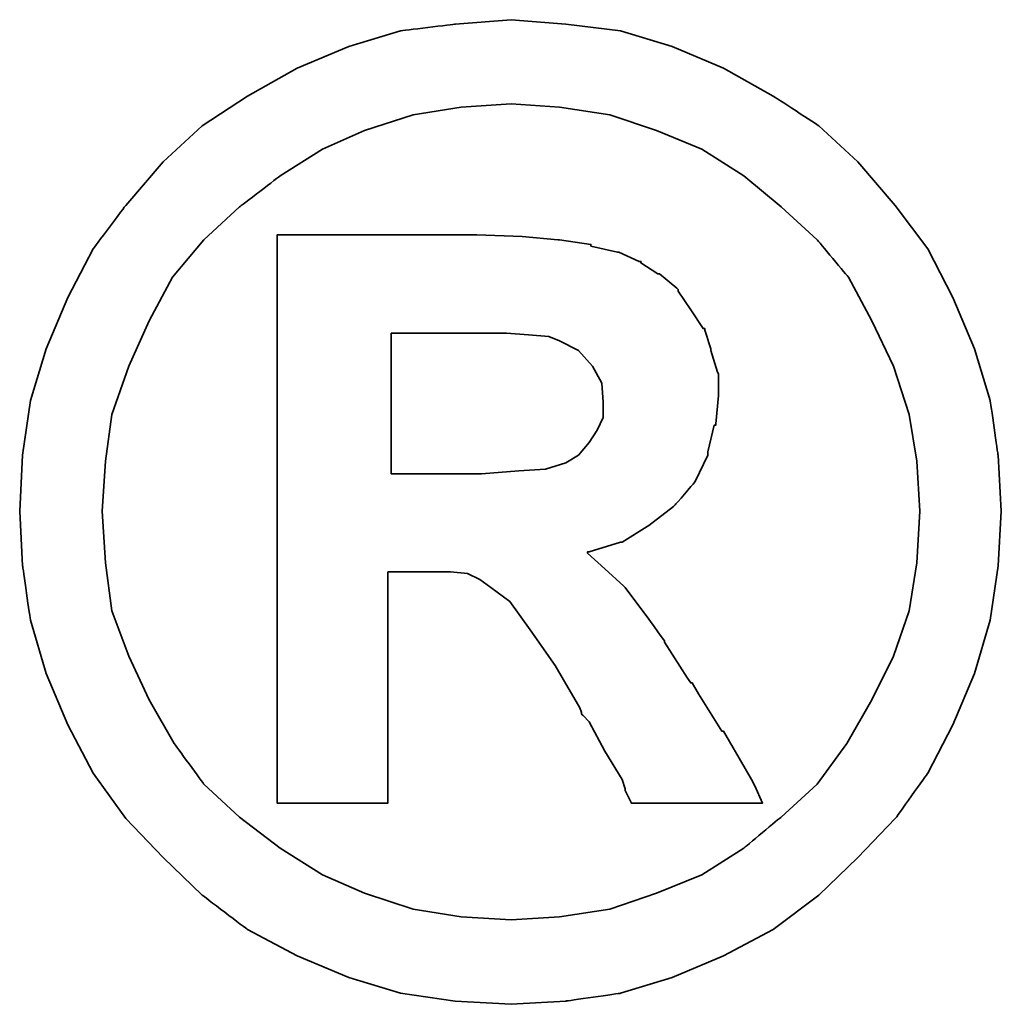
# Model space of a CAD drawing. Header units: millimetres. Extents: x -137 to 162, y 14 to 137.
# Tile 55 of 57: x -40.478 to -40.184, y 62.68 to 62.975. Entities that reach past the tile are written whole.
import ezdxf

# ---------------------------------------------------------------- set-up
doc = ezdxf.new("R2010")
doc.units = ezdxf.units.MM
doc.header["$LTSCALE"] = 0.1
doc.layers.add('DIM', color=4, linetype='CONTINUOUS')
doc.layers.add('layer 1', color=7, linetype='CONTINUOUS')

# ---------------------------------------------------------------- blocks, each defined once
blk = doc.blocks.new('TBI MOTION logo(完整正式版)')
at = {"layer": 'layer 1', "color": 22, "lineweight": 35}
for points, knots in [([(81.20634, 4.98624), (81.20634, 4.98624), (81.18649, 5.32862), (81.18649, 5.32862), (81.18649, 5.32862), (81.18649, 5.32862), (81.13886, 5.66206), (81.13886, 5.66206), (81.13886, 5.66206), (81.13886, 5.66206), (81.04359, 5.97764), (81.04359, 5.97764), (81.04359, 5.97764), (81.04359, 5.97764), (80.91061, 6.29124), (80.91061, 6.29124), (80.91061, 6.29124), (80.91061, 6.29124), (80.75778, 6.58697), (80.75778, 6.58697), (80.75778, 6.58697), (80.75778, 6.58697), (80.5593, 6.85294), (80.5593, 6.85294), (80.5593, 6.85294), (80.5593, 6.85294), (80.33105, 7.1189), (80.33105, 7.1189), (80.33105, 7.1189), (80.33105, 7.1189), (80.09287, 7.33921), (80.09287, 7.33921), (80.09287, 7.33921), (80.09287, 7.33921), (79.815, 7.51982), (79.815, 7.51982), (79.815, 7.51982), (79.815, 7.51982), (79.51133, 7.69051), (79.51133, 7.69051), (79.51133, 7.69051), (79.51133, 7.69051), (79.19773, 7.8235), (79.19773, 7.8235), (79.19773, 7.8235), (79.19773, 7.8235), (78.88215, 7.91877), (78.88215, 7.91877), (78.88215, 7.91877), (78.88215, 7.91877), (78.54871, 7.95846), (78.54871, 7.95846), (78.54871, 7.95846), (78.54871, 7.95846), (78.21526, 7.98625), (78.21526, 7.98625), (78.21526, 7.98625), (78.21526, 7.98625), (77.87388, 7.95846), (77.87388, 7.95846), (77.87388, 7.95846), (77.87388, 7.95846), (77.54044, 7.91877), (77.54044, 7.91877), (77.54044, 7.91877), (77.54044, 7.91877), (77.22485, 7.8235), (77.22485, 7.8235), (77.22485, 7.8235), (77.22485, 7.8235), (76.91027, 7.69051), (76.91027, 7.69051), (76.91027, 7.69051), (76.91027, 7.69051), (76.6056, 7.51982), (76.6056, 7.51982), (76.6056, 7.51982), (76.6056, 7.51982), (76.32972, 7.33921), (76.32972, 7.33921), (76.32972, 7.33921), (76.32972, 7.33921), (76.09154, 7.1189), (76.09154, 7.1189), (76.09154, 7.1189), (76.09154, 7.1189), (75.86329, 6.85294), (75.86329, 6.85294), (75.86329, 6.85294), (75.86329, 6.85294), (75.66382, 6.58697), (75.66382, 6.58697), (75.66382, 6.58697), (75.66382, 6.58697), (75.51099, 6.29124), (75.51099, 6.29124), (75.51099, 6.29124), (75.51099, 6.29124), (75.37702, 5.97764), (75.37702, 5.97764), (75.37702, 5.97764), (75.37702, 5.97764), (75.28175, 5.66206), (75.28175, 5.66206), (75.28175, 5.66206), (75.28175, 5.66206), (75.23411, 5.32862), (75.23411, 5.32862), (75.23411, 5.32862), (75.23411, 5.32862), (75.21625, 4.98624), (75.21625, 4.98624), (75.21625, 4.98624), (75.21625, 4.98624), (75.23411, 4.6528), (75.23411, 4.6528), (75.23411, 4.6528), (75.23411, 4.6528), (75.28175, 4.32035), (75.28175, 4.32035), (75.28175, 4.32035), (75.28175, 4.32035), (75.37702, 3.99583), (75.37702, 3.99583), (75.37702, 3.99583), (75.37702, 3.99583), (75.51099, 3.68224), (75.51099, 3.68224), (75.51099, 3.68224), (75.51099, 3.68224), (75.66382, 3.38749), (75.66382, 3.38749), (75.66382, 3.38749), (75.66382, 3.38749), (75.86329, 3.10963), (75.86329, 3.10963), (75.86329, 3.10963), (75.86329, 3.10963), (76.09154, 2.87145), (76.09154, 2.87145), (76.09154, 2.87145), (76.09154, 2.87145), (76.32972, 2.6432), (76.32972, 2.6432), (76.32972, 2.6432), (76.32972, 2.6432), (76.6056, 2.43381), (76.6056, 2.43381), (76.6056, 2.43381), (76.6056, 2.43381), (76.91027, 2.27205), (76.91027, 2.27205), (76.91027, 2.27205), (76.91027, 2.27205), (77.22485, 2.13906), (77.22485, 2.13906), (77.22485, 2.13906), (77.22485, 2.13906), (77.54044, 2.0438), (77.54044, 2.0438), (77.54044, 2.0438), (77.54044, 2.0438), (77.87388, 1.99616), (77.87388, 1.99616), (77.87388, 1.99616), (77.87388, 1.99616), (78.21526, 1.97631), (78.21526, 1.97631), (78.21526, 1.97631), (78.21526, 1.97631), (78.54871, 1.99616), (78.54871, 1.99616), (78.54871, 1.99616), (78.54871, 1.99616), (78.88215, 2.0438), (78.88215, 2.0438), (78.88215, 2.0438), (78.88215, 2.0438), (79.19773, 2.13906), (79.19773, 2.13906), (79.19773, 2.13906), (79.19773, 2.13906), (79.51133, 2.27205), (79.51133, 2.27205), (79.51133, 2.27205), (79.51133, 2.27205), (79.815, 2.43381), (79.815, 2.43381), (79.815, 2.43381), (79.815, 2.43381), (80.09287, 2.6432), (80.09287, 2.6432), (80.09287, 2.6432), (80.09287, 2.6432), (80.33105, 2.87145), (80.33105, 2.87145), (80.33105, 2.87145), (80.33105, 2.87145), (80.5593, 3.10963), (80.5593, 3.10963), (80.5593, 3.10963), (80.5593, 3.10963), (80.75778, 3.38749), (80.75778, 3.38749), (80.75778, 3.38749), (80.75778, 3.38749), (80.91061, 3.68224), (80.91061, 3.68224), (80.91061, 3.68224), (80.91061, 3.68224), (81.04359, 3.99583), (81.04359, 3.99583), (81.04359, 3.99583), (81.04359, 3.99583), (81.13886, 4.32035), (81.13886, 4.32035), (81.13886, 4.32035), (81.13886, 4.32035), (81.18649, 4.6528), (81.18649, 4.6528), (81.18649, 4.6528), (81.18649, 4.6528), (81.20634, 4.98624), (81.20634, 4.98624)], [0, 0, 0, 0, 0.0178571, 0.0178571, 0.0178571, 0.0178572, 0.0357143, 0.0357143, 0.0357143, 0.0357143, 0.0535714, 0.0535714, 0.0535714, 0.0535714, 0.0714286, 0.0714286, 0.0714286, 0.0714286, 0.0892857, 0.0892857, 0.0892857, 0.0892857, 0.1071429, 0.1071429, 0.1071429, 0.1071429, 0.125, 0.125, 0.125, 0.125, 0.1428571, 0.1428571, 0.1428571, 0.1428572, 0.1607143, 0.1607143, 0.1607143, 0.1607143, 0.1785714, 0.1785714, 0.1785714, 0.1785714, 0.1964286, 0.1964286, 0.1964286, 0.1964286, 0.2142857, 0.2142857, 0.2142857, 0.2142857, 0.2321429, 0.2321429, 0.2321429, 0.2321429, 0.25, 0.25, 0.25, 0.25, 0.2678571, 0.2678571, 0.2678571, 0.2678572, 0.2857143, 0.2857143, 0.2857143, 0.2857143, 0.3035714, 0.3035714, 0.3035714, 0.3035714, 0.3214286, 0.3214286, 0.3214286, 0.3214286, 0.3392857, 0.3392857, 0.3392857, 0.3392857, 0.3571429, 0.3571429, 0.3571429, 0.3571429, 0.375, 0.375, 0.375, 0.375, 0.3928571, 0.3928571, 0.3928571, 0.3928572, 0.4107143, 0.4107143, 0.4107143, 0.4107143, 0.4285714, 0.4285714, 0.4285714, 0.4285714, 0.4464286, 0.4464286, 0.4464286, 0.4464286, 0.4642857, 0.4642857, 0.4642857, 0.4642857, 0.4821429, 0.4821429, 0.4821429, 0.4821429, 0.5, 0.5, 0.5, 0.5, 0.5178571, 0.5178571, 0.5178571, 0.5178572, 0.5357143, 0.5357143, 0.5357143, 0.5357143, 0.5535714, 0.5535714, 0.5535714, 0.5535714, 0.5714286, 0.5714286, 0.5714286, 0.5714286, 0.5892857, 0.5892857, 0.5892857, 0.5892857, 0.6071429, 0.6071429, 0.6071429, 0.6071429, 0.625, 0.625, 0.625, 0.625, 0.6428571, 0.6428571, 0.6428571, 0.6428572, 0.6607143, 0.6607143, 0.6607143, 0.6607143, 0.6785714, 0.6785714, 0.6785714, 0.6785714, 0.6964286, 0.6964286, 0.6964286, 0.6964286, 0.7142857, 0.7142857, 0.7142857, 0.7142857, 0.7321429, 0.7321429, 0.7321429, 0.7321429, 0.75, 0.75, 0.75, 0.75, 0.7678571, 0.7678571, 0.7678571, 0.7678572, 0.7857143, 0.7857143, 0.7857143, 0.7857143, 0.8035714, 0.8035714, 0.8035714, 0.8035714, 0.8214286, 0.8214286, 0.8214286, 0.8214286, 0.8392857, 0.8392857, 0.8392857, 0.8392857, 0.8571429, 0.8571429, 0.8571429, 0.8571429, 0.875, 0.875, 0.875, 0.875, 0.8928571, 0.8928571, 0.8928571, 0.8928572, 0.9107143, 0.9107143, 0.9107143, 0.9107143, 0.9285714, 0.9285714, 0.9285714, 0.9285714, 0.9464286, 0.9464286, 0.9464286, 0.9464286, 0.9642857, 0.9642857, 0.9642857, 0.9642857, 0.9821429, 0.9821429, 0.9821429, 0.9821429, 1, 1, 1, 1]), ([(80.71014, 4.98624), (80.71014, 4.98624), (80.69129, 5.29091), (80.69129, 5.29091), (80.69129, 5.29091), (80.69129, 5.29091), (80.64464, 5.57672), (80.64464, 5.57672), (80.64464, 5.57672), (80.64464, 5.57672), (80.54937, 5.87245), (80.54937, 5.87245), (80.54937, 5.87245), (80.54937, 5.87245), (80.41639, 6.14833), (80.41639, 6.14833), (80.41639, 6.14833), (80.41639, 6.14833), (80.27349, 6.41429), (80.27349, 6.41429), (80.27349, 6.41429), (80.27349, 6.41429), (80.08295, 6.64255), (80.08295, 6.64255), (80.08295, 6.64255), (80.08295, 6.64255), (79.86264, 6.84301), (79.86264, 6.84301), (79.86264, 6.84301), (79.86264, 6.84301), (79.63439, 7.03355), (79.63439, 7.03355), (79.63439, 7.03355), (79.63439, 7.03355), (79.37835, 7.1963), (79.37835, 7.1963), (79.37835, 7.1963), (79.37835, 7.1963), (79.10246, 7.30944), (79.10246, 7.30944), (79.10246, 7.30944), (79.10246, 7.30944), (78.81665, 7.40471), (78.81665, 7.40471), (78.81665, 7.40471), (78.81665, 7.40471), (78.511, 7.45234), (78.511, 7.45234), (78.511, 7.45234), (78.511, 7.45234), (78.21526, 7.47219), (78.21526, 7.47219), (78.21526, 7.47219), (78.21526, 7.47219), (77.9106, 7.45234), (77.9106, 7.45234), (77.9106, 7.45234), (77.9106, 7.45234), (77.61685, 7.40471), (77.61685, 7.40471), (77.61685, 7.40471), (77.61685, 7.40471), (77.32012, 7.30944), (77.32012, 7.30944), (77.32012, 7.30944), (77.32012, 7.30944), (77.06309, 7.1963), (77.06309, 7.1963), (77.06309, 7.1963), (77.06309, 7.1963), (76.80606, 7.03355), (76.80606, 7.03355), (76.80606, 7.03355), (76.80606, 7.03355), (76.55797, 6.84301), (76.55797, 6.84301), (76.55797, 6.84301), (76.55797, 6.84301), (76.34063, 6.64255), (76.34063, 6.64255), (76.34063, 6.64255), (76.34063, 6.64255), (76.1491, 6.41429), (76.1491, 6.41429), (76.1491, 6.41429), (76.1491, 6.41429), (76.0062, 6.14833), (76.0062, 6.14833), (76.0062, 6.14833), (76.0062, 6.14833), (75.88314, 5.87245), (75.88314, 5.87245), (75.88314, 5.87245), (75.88314, 5.87245), (75.77794, 5.57672), (75.77794, 5.57672), (75.77794, 5.57672), (75.77794, 5.57672), (75.73924, 5.29091), (75.73924, 5.29091), (75.73924, 5.29091), (75.73924, 5.29091), (75.72039, 4.98624), (75.72039, 4.98624), (75.72039, 4.98624), (75.72039, 4.98624), (75.73924, 4.67165), (75.73924, 4.67165), (75.73924, 4.67165), (75.73924, 4.67165), (75.77794, 4.37791), (75.77794, 4.37791), (75.77794, 4.37791), (75.77794, 4.37791), (75.88314, 4.10102), (75.88314, 4.10102), (75.88314, 4.10102), (75.88314, 4.10102), (76.0062, 3.83407), (76.0062, 3.83407), (76.0062, 3.83407), (76.0062, 3.83407), (76.15902, 3.56811), (76.15902, 3.56811), (76.15902, 3.56811), (76.15902, 3.56811), (76.34063, 3.32001), (76.34063, 3.32001), (76.34063, 3.32001), (76.34063, 3.32001), (76.55797, 3.11955), (76.55797, 3.11955), (76.55797, 3.11955), (76.55797, 3.11955), (76.80606, 2.92901), (76.80606, 2.92901), (76.80606, 2.92901), (76.80606, 2.92901), (77.06309, 2.76725), (77.06309, 2.76725), (77.06309, 2.76725), (77.06309, 2.76725), (77.32012, 2.65412), (77.32012, 2.65412), (77.32012, 2.65412), (77.32012, 2.65412), (77.61685, 2.55786), (77.61685, 2.55786), (77.61685, 2.55786), (77.61685, 2.55786), (77.9106, 2.51022), (77.9106, 2.51022), (77.9106, 2.51022), (77.9106, 2.51022), (78.21526, 2.49137), (78.21526, 2.49137), (78.21526, 2.49137), (78.21526, 2.49137), (78.511, 2.51022), (78.511, 2.51022), (78.511, 2.51022), (78.511, 2.51022), (78.81665, 2.55786), (78.81665, 2.55786), (78.81665, 2.55786), (78.81665, 2.55786), (79.10246, 2.65412), (79.10246, 2.65412), (79.10246, 2.65412), (79.10246, 2.65412), (79.37835, 2.76725), (79.37835, 2.76725), (79.37835, 2.76725), (79.37835, 2.76725), (79.63439, 2.92901), (79.63439, 2.92901), (79.63439, 2.92901), (79.63439, 2.92901), (79.86264, 3.11955), (79.86264, 3.11955), (79.86264, 3.11955), (79.86264, 3.11955), (80.08295, 3.32001), (80.08295, 3.32001), (80.08295, 3.32001), (80.08295, 3.32001), (80.26356, 3.56811), (80.26356, 3.56811), (80.26356, 3.56811), (80.26356, 3.56811), (80.41639, 3.83407), (80.41639, 3.83407), (80.41639, 3.83407), (80.41639, 3.83407), (80.54937, 4.10102), (80.54937, 4.10102), (80.54937, 4.10102), (80.54937, 4.10102), (80.64464, 4.37791), (80.64464, 4.37791), (80.64464, 4.37791), (80.64464, 4.37791), (80.69129, 4.67165), (80.69129, 4.67165), (80.69129, 4.67165), (80.69129, 4.67165), (80.71014, 4.98624), (80.71014, 4.98624)], [0, 0, 0, 0, 0.0192308, 0.0192308, 0.0192308, 0.0192308, 0.0384615, 0.0384615, 0.0384615, 0.0384615, 0.0576923, 0.0576923, 0.0576923, 0.0576923, 0.0769231, 0.0769231, 0.0769231, 0.0769231, 0.0961538, 0.0961538, 0.0961538, 0.0961539, 0.1153846, 0.1153846, 0.1153846, 0.1153846, 0.1346154, 0.1346154, 0.1346154, 0.1346154, 0.1538462, 0.1538462, 0.1538462, 0.1538462, 0.1730769, 0.1730769, 0.1730769, 0.1730769, 0.1923077, 0.1923077, 0.1923077, 0.1923077, 0.2115385, 0.2115385, 0.2115385, 0.2115385, 0.2307692, 0.2307692, 0.2307692, 0.2307692, 0.25, 0.25, 0.25, 0.25, 0.2692308, 0.2692308, 0.2692308, 0.2692308, 0.2884615, 0.2884615, 0.2884615, 0.2884615, 0.3076923, 0.3076923, 0.3076923, 0.3076923, 0.3269231, 0.3269231, 0.3269231, 0.3269231, 0.3461538, 0.3461538, 0.3461538, 0.3461539, 0.3653846, 0.3653846, 0.3653846, 0.3653846, 0.3846154, 0.3846154, 0.3846154, 0.3846154, 0.4038462, 0.4038462, 0.4038462, 0.4038462, 0.4230769, 0.4230769, 0.4230769, 0.4230769, 0.4423077, 0.4423077, 0.4423077, 0.4423077, 0.4615385, 0.4615385, 0.4615385, 0.4615385, 0.4807692, 0.4807692, 0.4807692, 0.4807692, 0.5, 0.5, 0.5, 0.5, 0.5192308, 0.5192308, 0.5192308, 0.5192308, 0.5384615, 0.5384615, 0.5384615, 0.5384615, 0.5576923, 0.5576923, 0.5576923, 0.5576923, 0.5769231, 0.5769231, 0.5769231, 0.5769231, 0.5961538, 0.5961538, 0.5961538, 0.5961539, 0.6153846, 0.6153846, 0.6153846, 0.6153846, 0.6346154, 0.6346154, 0.6346154, 0.6346154, 0.6538462, 0.6538462, 0.6538462, 0.6538462, 0.6730769, 0.6730769, 0.6730769, 0.6730769, 0.6923077, 0.6923077, 0.6923077, 0.6923077, 0.7115385, 0.7115385, 0.7115385, 0.7115385, 0.7307692, 0.7307692, 0.7307692, 0.7307692, 0.75, 0.75, 0.75, 0.75, 0.7692308, 0.7692308, 0.7692308, 0.7692308, 0.7884615, 0.7884615, 0.7884615, 0.7884615, 0.8076923, 0.8076923, 0.8076923, 0.8076923, 0.8269231, 0.8269231, 0.8269231, 0.8269231, 0.8461538, 0.8461538, 0.8461538, 0.8461539, 0.8653846, 0.8653846, 0.8653846, 0.8653846, 0.8846154, 0.8846154, 0.8846154, 0.8846154, 0.9038462, 0.9038462, 0.9038462, 0.9038462, 0.9230769, 0.9230769, 0.9230769, 0.9230769, 0.9423077, 0.9423077, 0.9423077, 0.9423077, 0.9615385, 0.9615385, 0.9615385, 0.9615385, 0.9807692, 0.9807692, 0.9807692, 0.9807692, 1, 1, 1, 1]), ([(76.78721, 3.2823), (76.78721, 3.2823), (76.78721, 3.32001), (76.78721, 3.32001), (76.78721, 3.32001), (76.78721, 3.32001), (76.78721, 3.42422), (76.78721, 3.42422), (76.78721, 3.42422), (76.78721, 3.42422), (76.78721, 3.59689), (76.78721, 3.59689), (76.78721, 3.59689), (76.78721, 3.59689), (76.78721, 3.80529), (76.78721, 3.80529), (76.78721, 3.80529), (76.78721, 3.80529), (76.78721, 4.0524), (76.78721, 4.0524), (76.78721, 4.0524), (76.78721, 4.0524), (76.78721, 4.32035), (76.78721, 4.32035), (76.78721, 4.32035), (76.78721, 4.32035), (76.78721, 4.92868), (76.78721, 4.92868), (76.78721, 4.92868), (76.78721, 4.92868), (76.78721, 5.53801), (76.78721, 5.53801), (76.78721, 5.53801), (76.78721, 5.53801), (76.78721, 5.82482), (76.78721, 5.82482), (76.78721, 5.82482), (76.78721, 5.82482), (76.78721, 6.07291), (76.78721, 6.07291), (76.78721, 6.07291), (76.78721, 6.07291), (76.78721, 6.30017), (76.78721, 6.30017), (76.78721, 6.30017), (76.78721, 6.30017), (76.78721, 6.45399), (76.78721, 6.45399), (76.78721, 6.45399), (76.78721, 6.45399), (76.78721, 6.5572), (76.78721, 6.5572), (76.78721, 6.5572), (76.78721, 6.5572), (76.78721, 6.59689), (76.78721, 6.59689), (76.78721, 6.59689), (76.78721, 6.59689), (76.78721, 6.67232), (76.78721, 6.67232), (76.78721, 6.67232), (76.78721, 6.67232), (76.8537, 6.67232), (76.8537, 6.67232), (76.8537, 6.67232), (76.8537, 6.67232), (76.87355, 6.67232), (76.87355, 6.67232), (76.87355, 6.67232), (76.87355, 6.67232), (76.91027, 6.67232), (76.91027, 6.67232), (76.91027, 6.67232), (76.91027, 6.67232), (77.04424, 6.67232), (77.04424, 6.67232), (77.04424, 6.67232), (77.04424, 6.67232), (77.22485, 6.67232), (77.22485, 6.67232), (77.22485, 6.67232), (77.22485, 6.67232), (77.43524, 6.67232), (77.43524, 6.67232), (77.43524, 6.67232), (77.43524, 6.67232), (77.65357, 6.67232), (77.65357, 6.67232), (77.65357, 6.67232), (77.65357, 6.67232), (77.82625, 6.67232), (77.82625, 6.67232), (77.82625, 6.67232), (77.82625, 6.67232), (77.94037, 6.67232), (77.94037, 6.67232), (77.94037, 6.67232), (77.94037, 6.67232), (77.97709, 6.67232), (77.97709, 6.67232), (77.97709, 6.67232), (77.97709, 6.67232), (77.99694, 6.67232), (77.99694, 6.67232), (77.99694, 6.67232), (77.99694, 6.67232), (78.00686, 6.67232), (78.00686, 6.67232), (78.00686, 6.67232), (78.00686, 6.67232), (78.28275, 6.6624), (78.28275, 6.6624), (78.28275, 6.6624), (78.28275, 6.6624), (78.50107, 6.64255), (78.50107, 6.64255), (78.50107, 6.64255), (78.50107, 6.64255), (78.511, 6.64255), (78.511, 6.64255), (78.511, 6.64255), (78.511, 6.64255), (78.70154, 6.61476), (78.70154, 6.61476), (78.70154, 6.61476), (78.70154, 6.61476), (78.70154, 6.60483), (78.70154, 6.60483), (78.70154, 6.60483), (78.70154, 6.60483), (78.86429, 6.56713), (78.86429, 6.56713), (78.86429, 6.56713), (78.86429, 6.56713), (78.87223, 6.56713), (78.87223, 6.56713), (78.87223, 6.56713), (78.87223, 6.56713), (78.99727, 6.51056), (78.99727, 6.51056), (78.99727, 6.51056), (78.99727, 6.51056), (79.00719, 6.51056), (79.00719, 6.51056), (79.00719, 6.51056), (79.00719, 6.51056), (79.00719, 6.50162), (79.00719, 6.50162), (79.00719, 6.50162), (79.00719, 6.50162), (79.1104, 6.43415), (79.1104, 6.43415), (79.1104, 6.43415), (79.1104, 6.43415), (79.12132, 6.43415), (79.12132, 6.43415), (79.12132, 6.43415), (79.12132, 6.43415), (79.22552, 6.34781), (79.22552, 6.34781), (79.22552, 6.34781), (79.22552, 6.34781), (79.23544, 6.33888), (79.23544, 6.33888), (79.23544, 6.33888), (79.23544, 6.33888), (79.23544, 6.32895), (79.23544, 6.32895), (79.23544, 6.32895), (79.23544, 6.32895), (79.31087, 6.21483), (79.31087, 6.21483), (79.31087, 6.21483), (79.31087, 6.21483), (79.38629, 6.1007), (79.38629, 6.1007), (79.38629, 6.1007), (79.38629, 6.1007), (79.3972, 6.1007), (79.3972, 6.1007), (79.3972, 6.1007), (79.3972, 6.1007), (79.3972, 6.09078), (79.3972, 6.09078), (79.3972, 6.09078), (79.3972, 6.09078), (79.43392, 5.97764), (79.43392, 5.97764), (79.43392, 5.97764), (79.43392, 5.97764), (79.43392, 5.96772), (79.43392, 5.96772), (79.43392, 5.96772), (79.43392, 5.96772), (79.47362, 5.83474), (79.47362, 5.83474), (79.47362, 5.83474), (79.47362, 5.83474), (79.48156, 5.82482), (79.48156, 5.82482), (79.48156, 5.82482), (79.48156, 5.82482), (79.48156, 5.69977), (79.48156, 5.69977), (79.48156, 5.69977), (79.48156, 5.69977), (79.48156, 5.69183), (79.48156, 5.69183), (79.48156, 5.69183), (79.48156, 5.69183), (79.4637, 5.51915), (79.4637, 5.51915), (79.4637, 5.51915), (79.4637, 5.51915), (79.4637, 5.51122), (79.4637, 5.51122), (79.4637, 5.51122), (79.4637, 5.51122), (79.45377, 5.51122), (79.45377, 5.51122), (79.45377, 5.51122), (79.45377, 5.51122), (79.41507, 5.34847), (79.41507, 5.34847), (79.41507, 5.34847), (79.41507, 5.34847), (79.41507, 5.33854), (79.41507, 5.33854), (79.41507, 5.33854), (79.41507, 5.33854), (79.41507, 5.32862), (79.41507, 5.32862), (79.41507, 5.32862), (79.41507, 5.32862), (79.33865, 5.16785), (79.33865, 5.16785), (79.33865, 5.16785), (79.33865, 5.16785), (79.33071, 5.15693), (79.33071, 5.15693), (79.33071, 5.15693), (79.33071, 5.15693), (79.2156, 5.02495), (79.2156, 5.02495), (79.2156, 5.02495), (79.2156, 5.02495), (79.20567, 5.01502), (79.20567, 5.01502), (79.20567, 5.01502), (79.20567, 5.01502), (79.05483, 4.89991), (79.05483, 4.89991), (79.05483, 4.89991), (79.05483, 4.89991), (79.04491, 4.89197), (79.04491, 4.89197), (79.04491, 4.89197), (79.04491, 4.89197), (78.89208, 4.7967), (78.89208, 4.7967), (78.89208, 4.7967), (78.89208, 4.7967), (78.88215, 4.7967), (78.88215, 4.7967), (78.88215, 4.7967), (78.88215, 4.7967), (78.69161, 4.73913), (78.69161, 4.73913), (78.69161, 4.73913), (78.69161, 4.73913), (78.68169, 4.73913), (78.68169, 4.73913), (78.68169, 4.73913), (78.68169, 4.73913), (78.68169, 4.72921), (78.68169, 4.72921), (78.68169, 4.72921), (78.68169, 4.72921), (78.78688, 4.63394), (78.78688, 4.63394), (78.78688, 4.63394), (78.78688, 4.63394), (78.902, 4.52875), (78.902, 4.52875), (78.902, 4.52875), (78.902, 4.52875), (78.91093, 4.52081), (78.91093, 4.52081), (78.91093, 4.52081), (78.91093, 4.52081), (79.02506, 4.36798), (79.02506, 4.36798), (79.02506, 4.36798), (79.02506, 4.36798), (79.1501, 4.1953), (79.1501, 4.1953), (79.1501, 4.1953), (79.1501, 4.1953), (79.1501, 4.18736), (79.1501, 4.18736), (79.1501, 4.18736), (79.1501, 4.18736), (79.29201, 3.96705), (79.29201, 3.96705), (79.29201, 3.96705), (79.29201, 3.96705), (79.31087, 3.93828), (79.31087, 3.93828), (79.31087, 3.93828), (79.31087, 3.93828), (79.32079, 3.93828), (79.32079, 3.93828), (79.32079, 3.93828), (79.32079, 3.93828), (79.3585, 3.87178), (79.3585, 3.87178), (79.3585, 3.87178), (79.3585, 3.87178), (79.50141, 3.64353), (79.50141, 3.64353), (79.50141, 3.64353), (79.50141, 3.64353), (79.51133, 3.64353), (79.51133, 3.64353), (79.51133, 3.64353), (79.51133, 3.64353), (79.64431, 3.41528), (79.64431, 3.41528), (79.64431, 3.41528), (79.64431, 3.41528), (79.68202, 3.3478), (79.68202, 3.3478), (79.68202, 3.3478), (79.68202, 3.3478), (79.70187, 3.31009), (79.70187, 3.31009), (79.70187, 3.31009), (79.70187, 3.31009), (79.7495, 3.2049), (79.7495, 3.2049), (79.7495, 3.2049), (79.7495, 3.2049), (79.64431, 3.2049), (79.64431, 3.2049), (79.64431, 3.2049), (79.64431, 3.2049), (79.62546, 3.2049), (79.62546, 3.2049), (79.62546, 3.2049), (79.62546, 3.2049), (79.53912, 3.2049), (79.53912, 3.2049), (79.53912, 3.2049), (79.53912, 3.2049), (79.31087, 3.2049), (79.31087, 3.2049), (79.31087, 3.2049), (79.31087, 3.2049), (79.08262, 3.2049), (79.08262, 3.2049), (79.08262, 3.2049), (79.08262, 3.2049), (79.00719, 3.2049), (79.00719, 3.2049), (79.00719, 3.2049), (79.00719, 3.2049), (78.98735, 3.2049), (78.98735, 3.2049), (78.98735, 3.2049), (78.98735, 3.2049), (78.94964, 3.2049), (78.94964, 3.2049), (78.94964, 3.2049), (78.94964, 3.2049), (78.92979, 3.24459), (78.92979, 3.24459), (78.92979, 3.24459), (78.92979, 3.24459), (78.91093, 3.2823), (78.91093, 3.2823), (78.91093, 3.2823), (78.91093, 3.2823), (78.91093, 3.29223), (78.91093, 3.29223), (78.91093, 3.29223), (78.91093, 3.29223), (78.89208, 3.3478), (78.89208, 3.3478), (78.89208, 3.3478), (78.89208, 3.3478), (78.78688, 3.52048), (78.78688, 3.52048), (78.78688, 3.52048), (78.78688, 3.52048), (78.69161, 3.7001), (78.69161, 3.7001), (78.69161, 3.7001), (78.69161, 3.7001), (78.6539, 3.7388), (78.6539, 3.7388), (78.6539, 3.7388), (78.6539, 3.7388), (78.64398, 3.74873), (78.64398, 3.74873), (78.64398, 3.74873), (78.64398, 3.74873), (78.64398, 3.75766), (78.64398, 3.75766), (78.64398, 3.75766), (78.64398, 3.75766), (78.63405, 3.78644), (78.63405, 3.78644), (78.63405, 3.78644), (78.63405, 3.78644), (78.48321, 4.04347), (78.48321, 4.04347), (78.48321, 4.04347), (78.48321, 4.04347), (78.33038, 4.2618), (78.33038, 4.2618), (78.33038, 4.2618), (78.33038, 4.2618), (78.20732, 4.43447), (78.20732, 4.43447), (78.20732, 4.43447), (78.20732, 4.43447), (78.09221, 4.52081), (78.09221, 4.52081), (78.09221, 4.52081), (78.09221, 4.52081), (78.02472, 4.56845), (78.02472, 4.56845), (78.02472, 4.56845), (78.02472, 4.56845), (77.9493, 4.60616), (77.9493, 4.60616), (77.9493, 4.60616), (77.9493, 4.60616), (77.8451, 4.61608), (77.8451, 4.61608), (77.8451, 4.61608), (77.8451, 4.61608), (77.71113, 4.61608), (77.71113, 4.61608), (77.71113, 4.61608), (77.71113, 4.61608), (77.69128, 4.61608), (77.69128, 4.61608), (77.69128, 4.61608), (77.69128, 4.61608), (77.67342, 4.61608), (77.67342, 4.61608), (77.67342, 4.61608), (77.67342, 4.61608), (77.5583, 4.61608), (77.5583, 4.61608), (77.5583, 4.61608), (77.5583, 4.61608), (77.46303, 4.61608), (77.46303, 4.61608), (77.46303, 4.61608), (77.46303, 4.61608), (77.46303, 4.54761), (77.46303, 4.54761), (77.46303, 4.54761), (77.46303, 4.54761), (77.46303, 4.47318), (77.46303, 4.47318), (77.46303, 4.47318), (77.46303, 4.47318), (77.46303, 4.24294), (77.46303, 4.24294), (77.46303, 4.24294), (77.46303, 4.24294), (77.46303, 3.99583), (77.46303, 3.99583), (77.46303, 3.99583), (77.46303, 3.99583), (77.46303, 3.72888), (77.46303, 3.72888), (77.46303, 3.72888), (77.46303, 3.72888), (77.46303, 3.51055), (77.46303, 3.51055), (77.46303, 3.51055), (77.46303, 3.51055), (77.46303, 3.42422), (77.46303, 3.42422), (77.46303, 3.42422), (77.46303, 3.42422), (77.46303, 3.35773), (77.46303, 3.35773), (77.46303, 3.35773), (77.46303, 3.35773), (77.46303, 3.30017), (77.46303, 3.30017), (77.46303, 3.30017), (77.46303, 3.30017), (77.46303, 3.2823), (77.46303, 3.2823), (77.46303, 3.2823), (77.46303, 3.2823), (77.46303, 3.2049), (77.46303, 3.2049), (77.46303, 3.2049), (77.46303, 3.2049), (77.39753, 3.2049), (77.39753, 3.2049), (77.39753, 3.2049), (77.39753, 3.2049), (77.37768, 3.2049), (77.37768, 3.2049), (77.37768, 3.2049), (77.37768, 3.2049), (77.32012, 3.2049), (77.32012, 3.2049), (77.32012, 3.2049), (77.32012, 3.2049), (77.12165, 3.2049), (77.12165, 3.2049), (77.12165, 3.2049), (77.12165, 3.2049), (76.94897, 3.2049), (76.94897, 3.2049), (76.94897, 3.2049), (76.94897, 3.2049), (76.8924, 3.2049), (76.8924, 3.2049), (76.8924, 3.2049), (76.8924, 3.2049), (76.8537, 3.2049), (76.8537, 3.2049), (76.8537, 3.2049), (76.8537, 3.2049), (76.78721, 3.2049), (76.78721, 3.2049), (76.78721, 3.2049), (76.78721, 3.2049), (76.78721, 3.2823), (76.78721, 3.2823)], [0, 0, 0, 0, 0.0074074, 0.0074074, 0.0074074, 0.0074074, 0.0148148, 0.0148148, 0.0148148, 0.0148148, 0.0222222, 0.0222222, 0.0222222, 0.0222222, 0.0296296, 0.0296296, 0.0296296, 0.0296296, 0.037037, 0.037037, 0.037037, 0.037037, 0.0444444, 0.0444444, 0.0444444, 0.0444445, 0.0518519, 0.0518519, 0.0518519, 0.0518519, 0.0592593, 0.0592593, 0.0592593, 0.0592593, 0.0666667, 0.0666667, 0.0666667, 0.0666667, 0.0740741, 0.0740741, 0.0740741, 0.0740741, 0.0814815, 0.0814815, 0.0814815, 0.0814815, 0.0888889, 0.0888889, 0.0888889, 0.0888889, 0.0962963, 0.0962963, 0.0962963, 0.0962963, 0.1037037, 0.1037037, 0.1037037, 0.1037037, 0.1111111, 0.1111111, 0.1111111, 0.1111111, 0.1185185, 0.1185185, 0.1185185, 0.1185185, 0.1259259, 0.1259259, 0.1259259, 0.1259259, 0.1333333, 0.1333333, 0.1333333, 0.1333333, 0.1407407, 0.1407407, 0.1407407, 0.1407408, 0.1481481, 0.1481481, 0.1481481, 0.1481482, 0.1555556, 0.1555556, 0.1555556, 0.1555556, 0.162963, 0.162963, 0.162963, 0.162963, 0.1703704, 0.1703704, 0.1703704, 0.1703704, 0.1777778, 0.1777778, 0.1777778, 0.1777778, 0.1851852, 0.1851852, 0.1851852, 0.1851852, 0.1925926, 0.1925926, 0.1925926, 0.1925926, 0.2, 0.2, 0.2, 0.2, 0.2074074, 0.2074074, 0.2074074, 0.2074074, 0.2148148, 0.2148148, 0.2148148, 0.2148148, 0.2222222, 0.2222222, 0.2222222, 0.2222222, 0.2296296, 0.2296296, 0.2296296, 0.2296296, 0.237037, 0.237037, 0.237037, 0.237037, 0.2444444, 0.2444444, 0.2444444, 0.2444445, 0.2518519, 0.2518519, 0.2518519, 0.2518519, 0.2592593, 0.2592593, 0.2592593, 0.2592593, 0.2666667, 0.2666667, 0.2666667, 0.2666667, 0.2740741, 0.2740741, 0.2740741, 0.2740741, 0.2814815, 0.2814815, 0.2814815, 0.2814815, 0.2888889, 0.2888889, 0.2888889, 0.2888889, 0.2962963, 0.2962963, 0.2962963, 0.2962963, 0.3037037, 0.3037037, 0.3037037, 0.3037037, 0.3111111, 0.3111111, 0.3111111, 0.3111111, 0.3185185, 0.3185185, 0.3185185, 0.3185185, 0.3259259, 0.3259259, 0.3259259, 0.3259259, 0.3333333, 0.3333333, 0.3333333, 0.3333333, 0.3407407, 0.3407407, 0.3407407, 0.3407408, 0.3481481, 0.3481481, 0.3481481, 0.3481482, 0.3555556, 0.3555556, 0.3555556, 0.3555556, 0.362963, 0.362963, 0.362963, 0.362963, 0.3703704, 0.3703704, 0.3703704, 0.3703704, 0.3777778, 0.3777778, 0.3777778, 0.3777778, 0.3851852, 0.3851852, 0.3851852, 0.3851852, 0.3925926, 0.3925926, 0.3925926, 0.3925926, 0.4, 0.4, 0.4, 0.4, 0.4074074, 0.4074074, 0.4074074, 0.4074074, 0.4148148, 0.4148148, 0.4148148, 0.4148148, 0.4222222, 0.4222222, 0.4222222, 0.4222222, 0.4296296, 0.4296296, 0.4296296, 0.4296296, 0.437037, 0.437037, 0.437037, 0.437037, 0.4444444, 0.4444444, 0.4444444, 0.4444445, 0.4518519, 0.4518519, 0.4518519, 0.4518519, 0.4592593, 0.4592593, 0.4592593, 0.4592593, 0.4666667, 0.4666667, 0.4666667, 0.4666667, 0.4740741, 0.4740741, 0.4740741, 0.4740741, 0.4814815, 0.4814815, 0.4814815, 0.4814815, 0.4888889, 0.4888889, 0.4888889, 0.4888889, 0.4962963, 0.4962963, 0.4962963, 0.4962963, 0.5037037, 0.5037037, 0.5037037, 0.5037037, 0.5111111, 0.5111111, 0.5111111, 0.5111111, 0.5185185, 0.5185185, 0.5185185, 0.5185185, 0.5259259, 0.5259259, 0.5259259, 0.5259259, 0.5333333, 0.5333333, 0.5333333, 0.5333333, 0.5407407, 0.5407407, 0.5407407, 0.5407408, 0.5481481, 0.5481481, 0.5481481, 0.5481482, 0.5555556, 0.5555556, 0.5555556, 0.5555556, 0.562963, 0.562963, 0.562963, 0.562963, 0.5703704, 0.5703704, 0.5703704, 0.5703704, 0.5777778, 0.5777778, 0.5777778, 0.5777778, 0.5851852, 0.5851852, 0.5851852, 0.5851852, 0.5925926, 0.5925926, 0.5925926, 0.5925926, 0.6, 0.6, 0.6, 0.6, 0.6074074, 0.6074074, 0.6074074, 0.6074074, 0.6148148, 0.6148148, 0.6148148, 0.6148148, 0.6222222, 0.6222222, 0.6222222, 0.6222222, 0.6296296, 0.6296296, 0.6296296, 0.6296296, 0.637037, 0.637037, 0.637037, 0.637037, 0.6444444, 0.6444444, 0.6444444, 0.6444445, 0.6518519, 0.6518519, 0.6518519, 0.6518519, 0.6592593, 0.6592593, 0.6592593, 0.6592593, 0.6666667, 0.6666667, 0.6666667, 0.6666667, 0.6740741, 0.6740741, 0.6740741, 0.6740741, 0.6814815, 0.6814815, 0.6814815, 0.6814815, 0.6888889, 0.6888889, 0.6888889, 0.6888889, 0.6962963, 0.6962963, 0.6962963, 0.6962963, 0.7037037, 0.7037037, 0.7037037, 0.7037037, 0.7111111, 0.7111111, 0.7111111, 0.7111111, 0.7185185, 0.7185185, 0.7185185, 0.7185185, 0.7259259, 0.7259259, 0.7259259, 0.7259259, 0.7333333, 0.7333333, 0.7333333, 0.7333333, 0.7407407, 0.7407407, 0.7407407, 0.7407408, 0.7481481, 0.7481481, 0.7481481, 0.7481482, 0.7555556, 0.7555556, 0.7555556, 0.7555556, 0.762963, 0.762963, 0.762963, 0.762963, 0.7703704, 0.7703704, 0.7703704, 0.7703704, 0.7777778, 0.7777778, 0.7777778, 0.7777778, 0.7851852, 0.7851852, 0.7851852, 0.7851852, 0.7925926, 0.7925926, 0.7925926, 0.7925926, 0.8, 0.8, 0.8, 0.8, 0.8074074, 0.8074074, 0.8074074, 0.8074074, 0.8148148, 0.8148148, 0.8148148, 0.8148148, 0.8222222, 0.8222222, 0.8222222, 0.8222222, 0.8296296, 0.8296296, 0.8296296, 0.8296296, 0.837037, 0.837037, 0.837037, 0.837037, 0.8444444, 0.8444444, 0.8444444, 0.8444445, 0.8518519, 0.8518519, 0.8518519, 0.8518519, 0.8592593, 0.8592593, 0.8592593, 0.8592593, 0.8666667, 0.8666667, 0.8666667, 0.8666667, 0.8740741, 0.8740741, 0.8740741, 0.8740741, 0.8814815, 0.8814815, 0.8814815, 0.8814815, 0.8888889, 0.8888889, 0.8888889, 0.8888889, 0.8962963, 0.8962963, 0.8962963, 0.8962963, 0.9037037, 0.9037037, 0.9037037, 0.9037037, 0.9111111, 0.9111111, 0.9111111, 0.9111111, 0.9185185, 0.9185185, 0.9185185, 0.9185185, 0.9259259, 0.9259259, 0.9259259, 0.9259259, 0.9333333, 0.9333333, 0.9333333, 0.9333333, 0.9407407, 0.9407407, 0.9407407, 0.9407408, 0.9481481, 0.9481481, 0.9481481, 0.9481482, 0.9555556, 0.9555556, 0.9555556, 0.9555556, 0.962963, 0.962963, 0.962963, 0.962963, 0.9703704, 0.9703704, 0.9703704, 0.9703704, 0.9777778, 0.9777778, 0.9777778, 0.9777778, 0.9851852, 0.9851852, 0.9851852, 0.9851852, 0.9925926, 0.9925926, 0.9925926, 0.9925926, 1, 1, 1, 1]), ([(77.48288, 6.07291), (77.48288, 6.07291), (77.48288, 5.99551), (77.48288, 5.99551), (77.48288, 5.99551), (77.48288, 5.99551), (77.48288, 5.82482), (77.48288, 5.82482), (77.48288, 5.82482), (77.48288, 5.82482), (77.48288, 5.63328), (77.48288, 5.63328), (77.48288, 5.63328), (77.48288, 5.63328), (77.48288, 5.46358), (77.48288, 5.46358), (77.48288, 5.46358), (77.48288, 5.46358), (77.48288, 5.29091), (77.48288, 5.29091), (77.48288, 5.29091), (77.48288, 5.29091), (77.48288, 5.21449), (77.48288, 5.21449), (77.48288, 5.21449), (77.48288, 5.21449), (77.50074, 5.21449), (77.50074, 5.21449), (77.50074, 5.21449), (77.50074, 5.21449), (77.71113, 5.21449), (77.71113, 5.21449), (77.71113, 5.21449), (77.71113, 5.21449), (77.94037, 5.21449), (77.94037, 5.21449), (77.94037, 5.21449), (77.94037, 5.21449), (78.01579, 5.21449), (78.01579, 5.21449), (78.01579, 5.21449), (78.01579, 5.21449), (78.03465, 5.21449), (78.03465, 5.21449), (78.03465, 5.21449), (78.03465, 5.21449), (78.2629, 5.23335), (78.2629, 5.23335), (78.2629, 5.23335), (78.2629, 5.23335), (78.42565, 5.24327), (78.42565, 5.24327), (78.42565, 5.24327), (78.42565, 5.24327), (78.54871, 5.28098), (78.54871, 5.28098), (78.54871, 5.28098), (78.54871, 5.28098), (78.62611, 5.32862), (78.62611, 5.32862), (78.62611, 5.32862), (78.62611, 5.32862), (78.69161, 5.40503), (78.69161, 5.40503), (78.69161, 5.40503), (78.69161, 5.40503), (78.73925, 5.48145), (78.73925, 5.48145), (78.73925, 5.48145), (78.73925, 5.48145), (78.77696, 5.55885), (78.77696, 5.55885), (78.77696, 5.55885), (78.77696, 5.55885), (78.77696, 5.65214), (78.77696, 5.65214), (78.77696, 5.65214), (78.77696, 5.65214), (78.76902, 5.76726), (78.76902, 5.76726), (78.76902, 5.76726), (78.76902, 5.76726), (78.71146, 5.87245), (78.71146, 5.87245), (78.71146, 5.87245), (78.71146, 5.87245), (78.62611, 5.96772), (78.62611, 5.96772), (78.62611, 5.96772), (78.62611, 5.96772), (78.511, 6.02528), (78.511, 6.02528), (78.511, 6.02528), (78.511, 6.02528), (78.44451, 6.05306), (78.44451, 6.05306), (78.44451, 6.05306), (78.44451, 6.05306), (78.32046, 6.06299), (78.32046, 6.06299), (78.32046, 6.06299), (78.32046, 6.06299), (78.18748, 6.07291), (78.18748, 6.07291), (78.18748, 6.07291), (78.18748, 6.07291), (77.99694, 6.07291), (77.99694, 6.07291), (77.99694, 6.07291), (77.99694, 6.07291), (77.97709, 6.07291), (77.97709, 6.07291), (77.97709, 6.07291), (77.97709, 6.07291), (77.90167, 6.07291), (77.90167, 6.07291), (77.90167, 6.07291), (77.90167, 6.07291), (77.69128, 6.07291), (77.69128, 6.07291), (77.69128, 6.07291), (77.69128, 6.07291), (77.50074, 6.07291), (77.50074, 6.07291), (77.50074, 6.07291), (77.50074, 6.07291), (77.48288, 6.07291), (77.48288, 6.07291)], [0, 0, 0, 0, 0.03125, 0.03125, 0.03125, 0.03125, 0.0625, 0.0625, 0.0625, 0.0625, 0.09375, 0.09375, 0.09375, 0.09375, 0.125, 0.125, 0.125, 0.125, 0.15625, 0.15625, 0.15625, 0.15625, 0.1875, 0.1875, 0.1875, 0.1875, 0.21875, 0.21875, 0.21875, 0.21875, 0.25, 0.25, 0.25, 0.25, 0.28125, 0.28125, 0.28125, 0.28125, 0.3125, 0.3125, 0.3125, 0.3125, 0.34375, 0.34375, 0.34375, 0.34375, 0.375, 0.375, 0.375, 0.375, 0.40625, 0.40625, 0.40625, 0.40625, 0.4375, 0.4375, 0.4375, 0.4375, 0.46875, 0.46875, 0.46875, 0.46875, 0.5, 0.5, 0.5, 0.5, 0.53125, 0.53125, 0.53125, 0.53125, 0.5625, 0.5625, 0.5625, 0.5625, 0.59375, 0.59375, 0.59375, 0.59375, 0.625, 0.625, 0.625, 0.625, 0.65625, 0.65625, 0.65625, 0.65625, 0.6875, 0.6875, 0.6875, 0.6875, 0.71875, 0.71875, 0.71875, 0.71875, 0.75, 0.75, 0.75, 0.75, 0.78125, 0.78125, 0.78125, 0.78125, 0.8125, 0.8125, 0.8125, 0.8125, 0.84375, 0.84375, 0.84375, 0.84375, 0.875, 0.875, 0.875, 0.875, 0.90625, 0.90625, 0.90625, 0.90625, 0.9375, 0.9375, 0.9375, 0.9375, 0.96875, 0.96875, 0.96875, 0.96875, 1, 1, 1, 1])]:
    blk.add_open_spline(points, degree=3, knots=knots, dxfattribs=at)

msp = doc.modelspace()

# ---------------------------------------------------------------- block references
at = {"layer": 'DIM', "color": 7, "xscale": 0.04903855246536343, "yscale": 0.04903855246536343, "zscale": 0.04903855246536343}
msp.add_blockref('TBI MOTION logo(完整正式版)', (-44.16636, 62.58288), dxfattribs=at)

doc.saveas('drawing.dxf')
